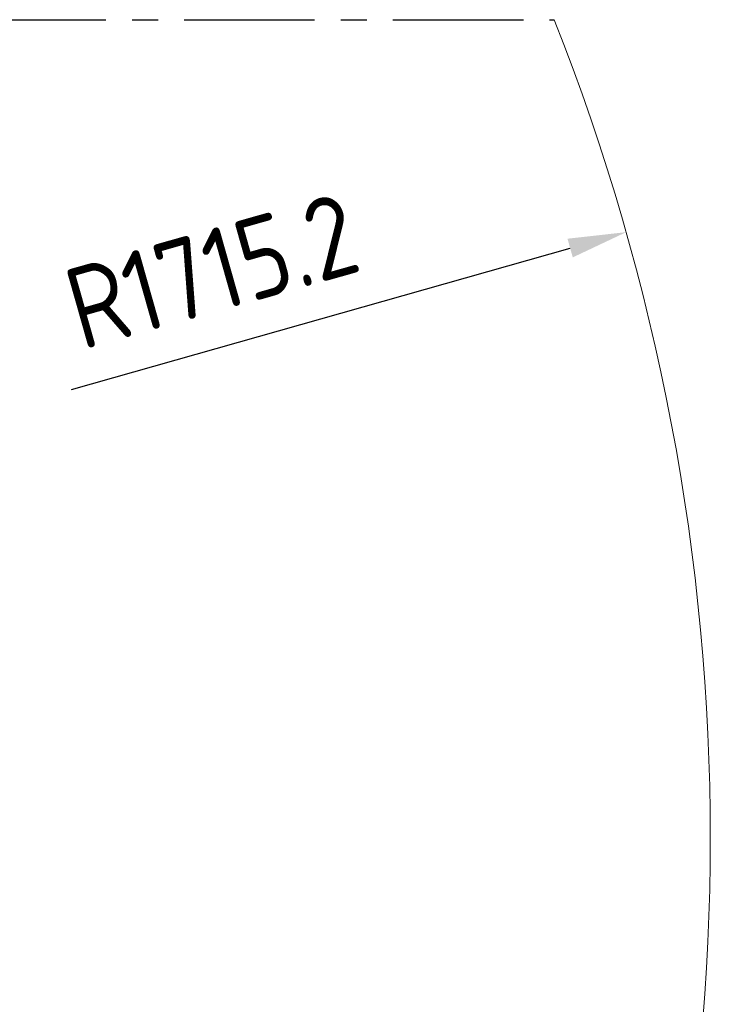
# Model space of a CAD drawing. Header units: millimetres. Extents: x 19214 to 26510, y -7957 to -532.
# Tile 41 of 150: x 23090 to 23623, y -5531 to -4770. Entities that reach past the tile are written whole.
import ezdxf

# ---------------------------------------------------------------- set-up
doc = ezdxf.new("R2010")
doc.units = ezdxf.units.MM
doc.header["$LTSCALE"] = 0.3175
doc.linetypes.add('CENTER', pattern=[50.8, 31.75, -6.35, 6.35, -6.35])
doc.layers.add('7标注层', color=4, linetype='Continuous', lineweight=13)
doc.styles.add('标准汉字', font='gbenor.shx', dxfattribs={"bigfont": 'gbcbig.shx'})
doc.dimstyles.new('M1：18', dxfattribs={"dimscale": 18, "dimtxt": 3.5, "dimasz": 2.5, "dimexe": 2, "dimexo": 0, "dimgap": 1.5, "dimtad": 1, "dimdec": 1, "dimdsep": 46, "dimtxsty": '标准汉字', "dimcen": 5, "dimdle": 5, "dimclrd": 1, "dimclre": 1, "dimclrt": 256, "dimadec": 4, "dimazin": 2, "dimtfac": 1, "dimtdec": 1, "dimtmove": 0, "dimatfit": 3, "dimfxl": 1, "dimtolj": 1, "dimarcsym": 0})

# ---------------------------------------------------------------- blocks, each defined once
blk = doc.blocks.new('*D28')
at = {"layer": '7标注层', "color": 1, "lineweight": -2, "ltscale": 10, "transparency": 16777216}
blk.add_line((23129.59, -5056.03), (23514.89, -4946.81), dxfattribs=at)
at = {"layer": '7标注层', "color": 1, "transparency": 16777216}
blk.add_solid([(23516.93, -4954.03), (23512.84, -4939.6), (23558.18, -4934.54)], dxfattribs=at)
at = {"layer": 'Defpoints', "color": 0, "transparency": 16777216}
for p in [(23558.18, -4934.54), (21908.02, -5402.32)]:
    blk.add_point(p, dxfattribs=at)
at = {"layer": '7标注层', "transparency": 16777216, "insert": (23238.11, -4964.47), "char_height": 63, "attachment_point": 5, "rotation": 15.82677, "style": '标准汉字'}
blk.add_mtext('\\A1;R1715.2', dxfattribs=at)

msp = doc.modelspace()

# ---------------------------------------------------------------- linework, layer by layer
at = {"color": 6, "linetype": 'CENTER', "ltscale": 10}
msp.add_line((20313.47, -4770.428), (23502.563, -4770.428), dxfattribs=at)
at = {"layer": '7标注层', "ltscale": 10}
msp.add_arc((21908.016, -5402.322), 1715.188, 338.382344, 21.617656, dxfattribs=at)

# ---------------------------------------------------------------- dimensions: what is measured, and where the dimension line sits
dim = msp.add_radius_dim(center=(21908.016, -5402.322), mpoint=(23558.182, -4934.54), dimstyle='M1：18', override={"dimpost": 'R<>', "dimsah": 1, "dimtzin": 8}, dxfattribs=at)
dim.commit()
dim.dimension.update_dxf_attribs({"geometry": '*D28', "text_midpoint": (23254.069, -5020.749), "dimtype": 164})

doc.saveas('drawing.dxf')
